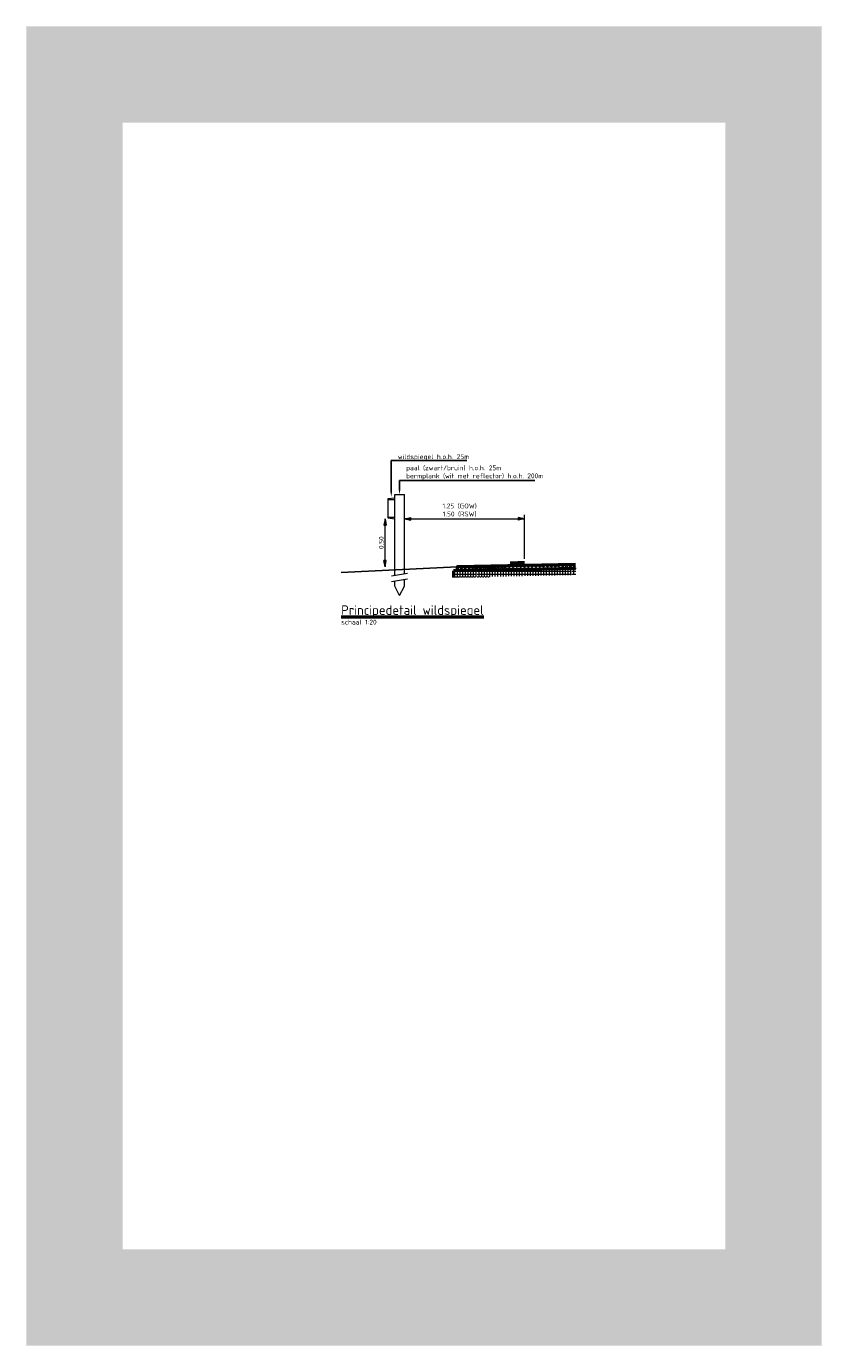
# Model space of a CAD drawing. Header units: metres. Extents: x -699 to 2316, y -1199 to 781.
# Tile 144 of 256: x -38 to -30, y -125 to -111. Entities that reach past the tile are written whole.
import ezdxf
from ezdxf import colors
from ezdxf.entities.mleader import LeaderData, LeaderLine
from ezdxf.math import Vec2, Vec3

# ---------------------------------------------------------------- set-up
doc = ezdxf.new("R2010")
doc.units = ezdxf.units.M
doc.header["$PDMODE"] = 1
for name, pattern in [('HIDDEN', [9.525, 6.35, -3.175]), ('HIDDEN2', [4.7625, 3.175, -1.5875]), ('XX-CENTER', [8, 5, -1, 1, -1])]:
    doc.linetypes.add(name, pattern=pattern)
for name, color, linetype, lineweight in [('B-WE-GW-BERM-GD', 90, 'Continuous', 25), ('B-WE-VW-VERKEERSTEKEN_BORD-G', 7, 'Continuous', 18), ('N-WA-IE-MEUBILAIR_WEGMEUBILAIR-S', 7, 'Continuous', 25), ('N-WA-VH-VERHARDING_ASFALT-A-20', 252, 'Continuous', 18), ('N-WA-VW-MARKERING-GD', 7, 'Continuous', 50), ('N-WE-VH-KANTVERHARDING-GD', 210, 'Continuous', 50), ('X-XX-AL-AANKLEDING-M-20', 7, 'Continuous', 18), ('X-XX-AL-T25', 7, 'Continuous', 25), ('X-XX-AL-T50', 130, 'Continuous', 50), ('X-XX-AL-VERWIJZING_DOORSNEDE-G', 7, 'XX-CENTER', 18)]:
    doc.layers.add(name, color=color, linetype=linetype, lineweight=lineweight)
doc.layers.add('X-XX-AL-TEKENBLAD_VIEWPORT-G', color=7, linetype='Continuous', lineweight=18, plot=False)
doc.styles.add('NLCS-ISO', font='NLCS-ISO.ttf')
doc.styles.add('NLCS-ISO Standaard', font='NLCS-ISO.ttf')
doc.styles.add('NLCS-ISO-M20-T25', font='NLCS-ISO.ttf', dxfattribs={"height": 0.05})
doc.dimstyles.new('NLCS-M20-T25-Pijl-A', dxfattribs={"dimtxt": 0.05, "dimasz": 0.0375, "dimexe": 0.04, "dimexo": 0.04, "dimgap": 0.014, "dimtad": 1, "dimlfac": -1, "dimzin": 0, "dimdsep": 46, "dimtxsty": 'NLCS-ISO Standaard', "dimblk": 'Pijl', "dimblk1": 'Pijl', "dimblk2": 'Pijl', "dimcen": 2.5, "dimdle": 2, "dimclrd": 256, "dimclre": 256, "dimclrt": 256, "dimadec": 0, "dimazin": 0, "dimtfac": 1, "dimtofl": 0, "dimtmove": 0, "dimatfit": 3, "dimldrblk": 'Pijl', "dimfxl": 1, "dimtolj": 1, "dimtzin": 0, "dimlwd": 18, "dimlwe": 18, "dimarcsym": 0})

# ---------------------------------------------------------------- blocks, each defined once
blk = doc.blocks.new('GB')
blk.add_lwpolyline([(-0.05, 0.025), (-0.04, 0), (0.04, 0), (0.05, 0.025)], close=True)
blk.add_arc((0, -0.05), 0.085, 61.9275, 118.0725)
blk = doc.blocks.new('Pijl')
h = blk.add_hatch(color=256)
h.paths.add_polyline_path([(0, 0), (-1.75, 0.35), (-1.75, 0)])
h.paths.add_polyline_path([(-1.75, 0), (-1.75, -0.35), (0, 0)])
for p, q in [((-1.9, 0), (0, 0)), ((0, 0), (-1.75, 0.35)), ((-1.75, 0.35), (-1.75, -0.35)), ((0, 0), (-1.75, -0.35))]:
    blk.add_line(p, q)
blk = doc.blocks.new('*D1922')
at = {"layer": 'Defpoints', "color": 0, "transparency": 16777216}
for p in [(-34.365, -116.602), (-33.115, -116.602), (-33.115, -117.06)]:
    blk.add_point(p, dxfattribs=at)
at = {"layer": 'X-XX-AL-AANKLEDING-M-20', "lineweight": 18, "transparency": 16777216}
for p, q in [((-34.328, -116.602), (-33.153, -116.602)), ((-33.115, -117.02), (-33.115, -116.562))]:
    blk.add_line(p, q, dxfattribs=at)
at = {"layer": 'X-XX-AL-AANKLEDING-M-20', "lineweight": 18, "transparency": 16777216, "xscale": 0.03750000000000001, "yscale": 0.03750000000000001, "zscale": 0.03750000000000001, "rotation": 180}
blk.add_blockref('Pijl', (-34.365, -116.602), dxfattribs=at)
at = {"layer": 'X-XX-AL-AANKLEDING-M-20', "lineweight": 18, "transparency": 16777216, "xscale": 0.03750000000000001, "yscale": 0.03750000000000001, "zscale": 0.03750000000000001}
blk.add_blockref('Pijl', (-33.115, -116.602), dxfattribs=at)
at = {"layer": 'X-XX-AL-AANKLEDING-M-20', "transparency": 16777216, "insert": (-33.79, -116.513), "char_height": 0.05, "attachment_point": 5, "style": 'NLCS-ISO Standaard'}
blk.add_mtext('\\A1;1.25 (GOW)\\P1.50 (RSW)', dxfattribs=at)
blk = doc.blocks.new('*D1923')
at = {"layer": 'Defpoints', "color": 0, "transparency": 16777216}
for p in [(-34.566, -116.602), (-34.566, -116.602), (-34.566, -117.102)]:
    blk.add_point(p, dxfattribs=at)
at = {"layer": 'X-XX-AL-AANKLEDING-M-20', "lineweight": 18, "transparency": 16777216}
blk.add_line((-34.566, -117.064), (-34.566, -116.639), dxfattribs=at)
at = {"layer": 'X-XX-AL-AANKLEDING-M-20', "lineweight": 18, "transparency": 16777216, "xscale": 0.03750000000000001, "yscale": 0.03750000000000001, "zscale": 0.03750000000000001}
for p, rotation in [((-34.566, -116.602), 90), ((-34.566, -117.102), 270)]:
    blk.add_blockref('Pijl', p, dxfattribs=dict(at, rotation=rotation))
at = {"layer": 'X-XX-AL-AANKLEDING-M-20', "transparency": 16777216, "insert": (-34.605, -116.851), "char_height": 0.05, "attachment_point": 5, "rotation": 90, "style": 'NLCS-ISO Standaard'}
blk.add_mtext('\\A1;0.50', dxfattribs=at)

msp = doc.modelspace()

# ---------------------------------------------------------------- hatches: boundary and pattern name
at = {"layer": 'N-WA-VH-VERHARDING_ASFALT-A-20'}
h = msp.add_hatch(dxfattribs=at)
h.set_pattern_fill('VD-STAB', color=256, scale=0.3, angle=225, style=0, pattern_type=2)
h.set_pattern_definition([(270, (-41.098, -121.072095), (0.028125, -7e-18), []), (270, (-41.112063, -121.086158), (0.028125, -7e-18), [0, -0.028125])])
h.paths.add_polyline_path([(-32.5837, -117.1162), (-33.8153, -117.1419), (-33.8553, -117.1427), (-33.8553, -117.2127), (-32.5837, -117.1862)])
h = msp.add_hatch(dxfattribs=at)
h.set_pattern_fill('VD-SMAB', color=256, scale=0.3, angle=180, style=0, pattern_type=2)
h.set_pattern_definition([(225, (-41.098, -121.072095), (0.01988738, -0.01988738), []), (225, (-41.117887, -121.072095), (0.01988738, -0.01988738), [0, -0.028125])])
h.paths.add_polyline_path([(-32.5837, -117.1162), (-32.5837, -117.0762), (-33.3153, -117.0915), (-33.3153, -117.1015), (-33.4191, -117.1037), (-33.4248, -117.1188), (-33.5048, -117.1204), (-33.5111, -117.1056), (-33.6153, -117.1077), (-33.6153, -117.0977), (-33.8153, -117.1019), (-33.8153, -117.1419)])
h.paths.add_polyline_path([(-33.5153, -117.0957), (-33.6153, -117.0977), (-33.6153, -117.1077), (-33.5111, -117.1056)], flags=17)
h.paths.add_polyline_path([(-33.4191, -117.1037), (-33.5111, -117.1056), (-33.5048, -117.1204), (-33.4248, -117.1188)], flags=17)
h.paths.add_polyline_path([(-33.3153, -117.0915), (-33.4153, -117.0936), (-33.4191, -117.1037), (-33.3153, -117.1015)], flags=17)

# ---------------------------------------------------------------- linework, layer by layer
at = {"layer": 'B-WE-GW-BERM-GD'}
msp.add_line((-33.8153, -117.1019), (-35.0221, -117.1623), dxfattribs=at)
at = {"layer": 'B-WE-VW-VERKEERSTEKEN_BORD-G', "color": 8, "lineweight": 5}
for p, q in [((-34.4658, -117.1344), (-34.4658, -116.3504)), ((-34.4658, -116.3504), (-34.3653, -116.3504)), ((-34.3653, -117.1294), (-34.3653, -116.3504)), ((-34.5358, -116.4016), (-34.4658, -116.4016)), ((-34.5358, -116.5866), (-34.4658, -116.5866))]:
    msp.add_line(p, q, dxfattribs=at)
at = {"layer": 'B-WE-VW-VERKEERSTEKEN_BORD-G', "color": 8, "linetype": 'HIDDEN', "lineweight": 5}
for p, q in [((-34.4658, -117.1905), (-34.4658, -117.1344)), ((-34.3653, -117.1729), (-34.3653, -117.1294)), ((-34.4658, -117.3015), (-34.4658, -117.2505)), ((-34.4155, -117.4019), (-34.4658, -117.3015)), ((-34.4155, -117.4019), (-34.3653, -117.3015)), ((-34.3653, -117.3015), (-34.3653, -117.2329))]:
    msp.add_line(p, q, dxfattribs=at)
at = {"layer": 'B-WE-VW-VERKEERSTEKEN_BORD-G', "color": 8, "lineweight": 5}
msp.add_lwpolyline([(-34.5358, -116.5941), (-34.4658, -116.6016), (-34.4658, -116.3866), (-34.5358, -116.3941)], close=True, dxfattribs=at)
at = {"layer": 'N-WA-VW-MARKERING-GD', "const_width": 0.0375}
msp.add_lwpolyline([(-33.2653, -117.0635), (-33.1153, -117.0605)], dxfattribs=at)
at = {"layer": 'N-WE-VH-KANTVERHARDING-GD'}
for p, q in [((-33.8153, -117.1419), (-33.8553, -117.1427)), ((-33.8553, -117.1427), (-33.8553, -117.2127))]:
    msp.add_line(p, q, dxfattribs=at)
at = {"layer": 'N-WE-VH-KANTVERHARDING-GD', "color": 8, "linetype": 'HIDDEN2', "lineweight": 9}
for p, q in [((-33.6653, -117.1088), (-33.6653, -117.0988)), ((-33.6653, -117.1088), (-33.3153, -117.1015)), ((-33.3153, -117.1015), (-33.3153, -117.0915))]:
    msp.add_line(p, q, dxfattribs=at)
at = {"layer": 'N-WE-VH-KANTVERHARDING-GD'}
msp.add_lwpolyline([(-32.5837, -117.0762), (-33.8153, -117.1019), (-33.8153, -117.1419), (-32.5837, -117.1162)], dxfattribs=at)
at = {"layer": 'X-XX-AL-TEKENBLAD_VIEWPORT-G', "color": 3, "const_width": 1}
msp.add_lwpolyline([(-37.7959, -111.9809), (-30.526, -111.9809), (-30.526, -124.7022), (-37.7959, -124.7022)], close=True, dxfattribs=at)
at = {"layer": 'X-XX-AL-VERWIJZING_DOORSNEDE-G', "color": 8, "lineweight": 5}
for p, q in [((-34.4992, -117.1964), (-34.3319, -117.167)), ((-34.4992, -117.2564), (-34.3319, -117.227))]:
    msp.add_line(p, q, dxfattribs=at)

# ---------------------------------------------------------------- block references
at = {"layer": 'N-WA-IE-MEUBILAIR_WEGMEUBILAIR-S', "rotation": 1.195564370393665}
msp.add_blockref('GB', (-33.4648, -117.1196), dxfattribs=at)

# ---------------------------------------------------------------- texts
at = {"layer": 'X-XX-AL-T25', "style": 'NLCS-ISO'}
msp.add_text('schaal 1:20', height=0.05, dxfattribs=at).set_placement((-35.0221, -117.7021))
at = {"layer": 'X-XX-AL-T50', "style": 'NLCS-ISO'}
msp.add_text('%%UPrincipedetail wildspiegel', height=0.1, dxfattribs=at).set_placement((-35.0221, -117.6021))

# ---------------------------------------------------------------- dimensions: what is measured, and where the dimension line sits
at = {"layer": 'X-XX-AL-AANKLEDING-M-20'}
dim = msp.add_linear_dim(base=(-33.1153, -116.6016), p1=(-34.3653, -116.6016), p2=(-33.1153, -117.0605), angle=0, text='<> (GOW)\\P1.50 (RSW)', dimstyle='NLCS-M20-T25-Pijl-A', dxfattribs=at)
dim.commit()
dim.dimension.update_dxf_attribs({"geometry": '*D1922', "text_midpoint": (-33.7897, -116.6016), "dimtype": 160})
dim = msp.add_linear_dim(base=(-34.5662, -116.6016), p1=(-34.5662, -117.1019), p2=(-34.5662, -116.6016), angle=90, dimstyle='NLCS-M20-T25-Pijl-A', dxfattribs=at)
dim.commit()
dim.dimension.update_dxf_attribs({"geometry": '*D1923', "text_midpoint": (-34.5662, -116.8514), "dimtype": 160})

# ---------------------------------------------------------------- leaders
at = {"layer": 'X-XX-AL-T25'}
ml = msp.add_multileader_mtext('Standard', dxfattribs=at)
ml.set_content('wildspiegel h.o.h. 25m', color=256, style='NLCS-ISO-M20-T25')
ml.set_leader_properties(color=256, linetype='ByLayer', lineweight=-1)
ml.build(insert=Vec2(0, 0))
ml.multileader.update_dxf_attribs({"text_left_attachment_type": 5, "text_right_attachment_type": 5, "dogleg_length": 0.05, "arrow_head_size": 0.05})
ctx = ml.context
ctx.base_point, ctx.char_height, ctx.arrow_head_size, ctx.landing_gap_size, ctx.plane_origin = Vec3(-34.4514, -115.9965), 0.05, 0.05, 0.018, Vec3(-20.3193, 4.8561)
ctx.left_attachment, ctx.right_attachment = 5, 5
notes = []
notes.append((ctx, [(0, (1, 1, 0), (-34.5014, -115.9965), (1, 0), 0.05, [(0, [(-34.5014, -116.3745)], 0, [])])]))
ctx.mtext.insert, ctx.mtext.flow_direction = Vec3(-34.4334, -115.9315), 5
ml = msp.add_multileader_mtext('Standard', dxfattribs=at)
ml.set_content('paal (zwart/bruin) h.o.h. 25m\\Pbermplank (wit met reflector) h.o.h. 200m', color=256, style='NLCS-ISO-M20-T25')
ml.set_leader_properties(color=256, linetype='ByLayer', lineweight=-1)
ml.build(insert=Vec2(0, 0))
ml.multileader.update_dxf_attribs({"text_left_attachment_type": 5, "text_right_attachment_type": 5, "dogleg_length": 0.05, "arrow_head_size": 0.05})
ctx = ml.context
ctx.base_point, ctx.char_height, ctx.arrow_head_size, ctx.landing_gap_size, ctx.plane_origin = Vec3(-34.3655, -116.2057), 0.05, 0.05, 0.018, Vec3(-20.2334, 4.6469)
ctx.left_attachment, ctx.right_attachment = 5, 5
notes.append((ctx, [(0, (1, 1, 0), (-34.4155, -116.2057), (1, 0), 0.05, [(0, [(-34.4155, -116.3504)], 0, [])])]))
ctx.mtext.insert, ctx.mtext.flow_direction = Vec3(-34.3475, -116.0474), 5
for ctx, leaders in notes:
    for number, flags, end, landing, length, lines in leaders:
        leader = LeaderData()
        leader.index, (leader.has_last_leader_line, leader.has_dogleg_vector, leader.attachment_direction) = number, flags
        leader.last_leader_point, leader.dogleg_vector, leader.dogleg_length = Vec3(end), Vec3(landing), length
        for number, points, colour, breaks in lines:
            line = LeaderLine()
            line.index, line.vertices, line.color, line.breaks = number, Vec3.list(points), colors.encode_raw_color(colour), breaks
            leader.lines.append(line)
        ctx.leaders.append(leader)

doc.saveas('drawing.dxf')
